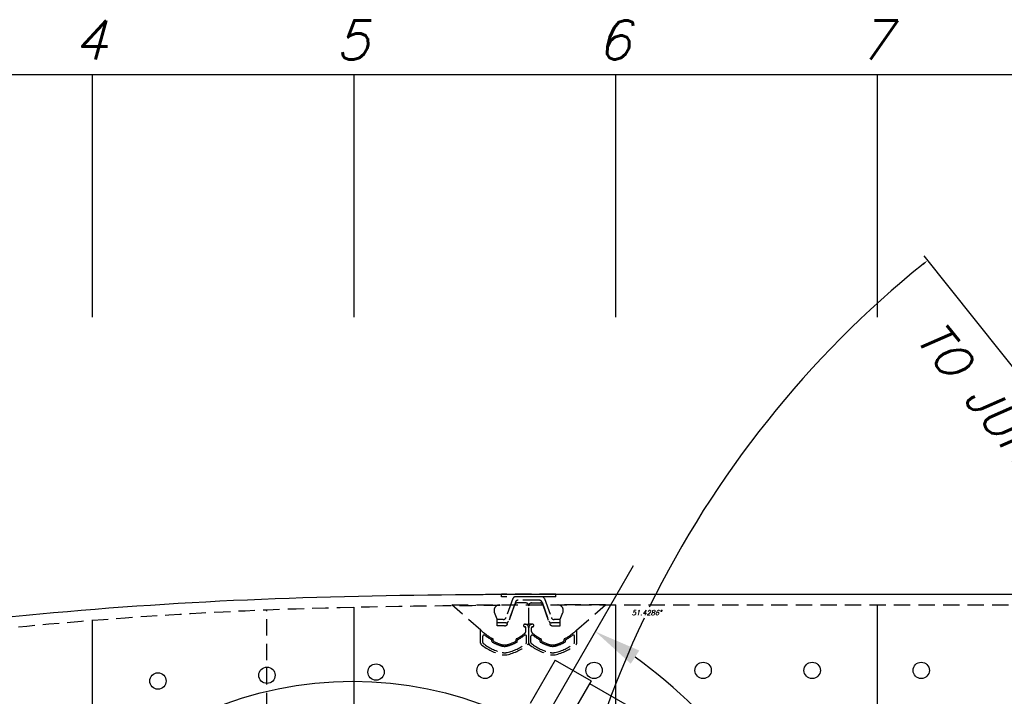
# Model space of a CAD drawing. Extents: x -181 to 162, y 84 to 272.
# Tile 19 of 85: x -74 to -52, y 113 to 129. Entities that reach past the tile are written whole.
import ezdxf

# ---------------------------------------------------------------- set-up
doc = ezdxf.new("R2010")
doc.units = 0
doc.header["$LTSCALE"] = 1.5
doc.header["$MEASUREMENT"] = 0
doc.linetypes.add('HIDDEN', pattern=[0.375, 0.25, -0.125])
doc.layers.get('0').update_dxf_attribs({"linetype": 'CONTINUOUS'})
doc.layers.get('DEFPOINTS').update_dxf_attribs({"linetype": 'CONTINUOUS'})
for name, color, linetype in [('DIM', 1, 'CONTINUOUS'), ('HULL', 7, 'CONTINUOUS'), ('HULL_INSET', 4, 'CONTINUOUS'), ('SPHERE_AFT', 7, 'CONTINUOUS'), ('SPHERE_FORW', 7, 'CONTINUOUS'), ('STATION4', 140, 'CONTINUOUS'), ('STATION5', 142, 'CONTINUOUS'), ('STATION6', 144, 'CONTINUOUS'), ('STATION7', 146, 'CONTINUOUS'), ('V_BAND_COMPRESSION', 6, 'CONTINUOUS'), ('V_BAND_TENSION', 5, 'CONTINUOUS')]:
    doc.layers.add(name, color=color, linetype=linetype)
doc.styles.add('ENGR', font='Romans', dxfattribs={"oblique": 15})
doc.dimstyles.get("Standard").update_dxf_attribs({"dimtxt": 0.18, "dimasz": 0.18, "dimexe": 0.18, "dimexo": 0.0625, "dimgap": 0.09, "dimtad": 0, "dimtih": 1, "dimtoh": 1, "dimdec": 4, "dimzin": 0, "dimtxsty": 'STANDARD', "dimcen": 0.09, "dimazin": 3, "dimtfac": 1, "dimtdec": 4, "dimtofl": 0, "dimtmove": 0, "dimatfit": 3, "dimtolj": 1, "dimtzin": 0})

# ---------------------------------------------------------------- blocks, each defined once
blk = doc.blocks.new('*D13')
at = {"color": 0, "linetype": 'BYBLOCK'}
for start, end in [(36.0828, 54.4378), (5.5622, 24.2706)]:
    blk.add_arc((-66.612, 105.266), 11.129, start, end, dxfattribs=at)
for points in [[(-60.237, 114.168), (-60.042, 114.471), (-61.047, 114.904)], [(-55.355, 106.353), (-55.715, 106.336), (-55.482, 105.266)]]:
    blk.add_solid(points, dxfattribs=at)
at = {"layer": 'DEFPOINTS', "color": 0, "linetype": 'BYBLOCK'}
for p in [(-60.173, 116.418), (-56.154, 109.072), (-100.578, 105.266), (-66.612, 105.266), (0.489, 105.266)]:
    blk.add_point(p, dxfattribs=at)
at = {"color": 0, "linetype": 'BYBLOCK', "insert": (-56.973, 110.831), "char_height": 0.9, "attachment_point": 5, "style": 'ENGR'}
blk.add_mtext('\\A1;60°', dxfattribs=at)
blk = doc.blocks.new('*D14')
at = {"color": 0, "linetype": 'BYBLOCK'}
for p, q in [((-46.001, 114.101), (-53.514, 123.522)), ((-47.049, 105.266), (-62.306, 105.266))]:
    blk.add_line(p, q, dxfattribs=at)
for centre, radius, start, end in [((-38.956, 105.266), 23.215, 128.9046, 153.9462), ((-38.956, 105.266), 23.215, 154.6242, 179.6668), ((-66.612, 105.266), 11.169, 335.7097, 354.4574), ((-66.612, 105.266), 11.169, 305.5426, 323.9394)]:
    blk.add_arc(centre, radius, start, end, dxfattribs=at)
for points in [[(-53.549, 123.35), (-53.521, 123.314), (-53.43, 123.417)], [(-62.148, 105.401), (-62.193, 105.401), (-62.171, 105.266)], [(-55.675, 104.196), (-55.315, 104.179), (-55.443, 105.266)], [(-60.022, 96.027), (-60.217, 96.33), (-61.027, 95.594)]]:
    blk.add_solid(points, dxfattribs=at)
at = {"layer": 'DEFPOINTS', "color": 0, "linetype": 'BYBLOCK'}
for p in [(-58.137, 118.344), (-45.943, 114.027), (-100.578, 105.266), (-66.612, 105.266), (-46.956, 105.266), (-38.956, 105.266), (-38.956, 105.266), (0.489, 105.266), (-58.056, 98.087), (-60.173, 94.114)]:
    blk.add_point(p, dxfattribs=at)
at = {"color": 0, "linetype": 'BYBLOCK', "attachment_point": 5, "style": 'ENGR'}
for s, insert, char_height in [('\\A1;51.4286°', (-59.872, 115.339), 0.1125), ('\\A1;60°', (-56.939, 99.682), 0.9)]:
    blk.add_mtext(s, dxfattribs=dict(at, insert=insert, char_height=char_height))

msp = doc.modelspace()

# ---------------------------------------------------------------- linework, layer by layer
for p, q in [((-66.61178, 105.26596), (-60.17293, 116.41838)), ((-61.97126, 114.25359), (-62.54626, 113.25766)), ((-61.97126, 114.25359), (-61.14853, 113.77859)), ((-61.14853, 113.77859), (-61.72353, 112.78266)), ((-61.18457, 113.71617), (-60.31854, 113.21617))]:
    msp.add_line(p, q)
at = {"layer": 'HULL', "color": 1}
for p, q in [((-96.57802, 127.68117), (-6.57802, 127.68117)), ((-72.57802, 122.1153), (-72.57802, 127.68117)), ((-66.57802, 122.1153), (-66.57802, 127.68117)), ((-60.57802, 122.1153), (-60.57802, 127.68117)), ((-54.57802, 122.1153), (-54.57802, 127.68117))]:
    msp.add_line(p, q, dxfattribs=at)
at = {"layer": 'HULL'}
msp.add_line((-63.20288, 115.76629), (-50.20324, 115.76629), dxfattribs=at)
at = {"layer": 'HULL', "color": 1, "linetype": 'HIDDEN'}
for p, q in [((-68.57806, 95.12596), (-68.57806, 115.40596)), ((-72.57806, 95.36596), (-72.57806, 115.16596))]:
    msp.add_line(p, q, dxfattribs=at)
at = {"layer": 'HULL', "linetype": 'HIDDEN'}
msp.add_line((-63.20288, 115.51629), (-50.20324, 115.51629), dxfattribs=at)
at = {"layer": 'HULL'}
for centre in [(-68.57806, 113.90463), (-66.07806, 113.9778), (-63.57806, 114.01629), (-61.07806, 114.01629), (-58.57806, 114.01629), (-56.07806, 114.01629), (-53.57806, 114.01629), (-71.07806, 113.77214)]:
    msp.add_circle(centre, 0.1875, dxfattribs=at)
msp.add_open_spline([(-96.57802, 105.27012), (-96.57402, 105.51094), (-96.54567, 105.75349), (-96.39302, 106.4702), (-96.20148, 106.93372), (-95.77609, 107.56596), (-95.59525, 107.77167), (-95.2119, 108.13952), (-95.00902, 108.30493), (-94.36185, 108.8148), (-93.91301, 109.15187), (-92.98454, 109.79332), (-92.50429, 110.09408), (-91.51916, 110.64847), (-91.01581, 110.90459), (-89.43475, 111.65991), (-88.33632, 112.11239), (-86.10291, 112.91787), (-84.96838, 113.2684), (-82.17932, 114.01541), (-80.51404, 114.36808), (-77.16347, 114.9411), (-75.47632, 115.15379), (-72.09576, 115.47027), (-70.40239, 115.58133), (-67.01223, 115.72055), (-65.31699, 115.74673), (-63.48305, 115.76058), (-63.34296, 115.76157), (-63.20288, 115.7625)], degree=3, knots=[0, 0, 0, 0, 0.67198105, 0.67198105, 2.01594316, 2.01594316, 2.7725624, 2.7725624, 3.52918163, 3.52918163, 5.20334001, 5.20334001, 6.87749839, 6.87749839, 8.55165677, 8.55165677, 12.08932424, 12.08932424, 15.6269917, 15.6269917, 20.70402292, 20.70402292, 25.78105413, 25.78105413, 30.85808535, 30.85808535, 35.93511657, 35.93511657, 36.35501756, 36.35501756, 36.35501756, 36.35501756], dxfattribs=at)
at = {"layer": 'HULL', "linetype": 'HIDDEN'}
msp.add_open_spline([(-96.32806, 105.26596), (-96.31556, 106.01859), (-95.88399, 107.27653), (-94.29825, 108.56372), (-92.65866, 109.76206), (-90.6153, 110.84745), (-88.60262, 111.7388), (-86.5965, 112.4898), (-83.94028, 113.32352), (-80.60665, 114.11775), (-76.59485, 114.78772), (-72.58503, 115.19292), (-68.12332, 115.45975), (-64.99518, 115.50102), (-63.20288, 115.51243)], degree=3, knots=[0, 0, 0, 0, 2.25818511, 3.62379853, 6.07663362, 8.35437373, 10.5434603, 12.67946123, 14.77633987, 18.89227232, 22.94799667, 26.96998623, 30.97717976, 36.35343975, 36.35343975, 36.35343975, 36.35343975], dxfattribs=at)
at = {"layer": 'HULL_INSET', "linetype": 'HIDDEN'}
for p, q in [((-64.33991, 115.51605), (-63.24647, 115.51605)), ((-63.67174, 114.93821), (-64.33991, 115.51605)), ((-62.90003, 115.52092), (-63.05855, 115.0854)), ((-62.64038, 115.56205), (-62.8413, 115.56205)), ((-62.57788, 115.07835), (-62.57788, 115.49955)), ((-62.57788, 115.07835), (-62.57788, 115.49955)), ((-62.51538, 115.56205), (-62.31447, 115.56205)), ((-62.25573, 115.52092), (-62.09722, 115.0854)), ((-60.81586, 115.51605), (-61.90929, 115.51605)), ((-61.48402, 114.93821), (-60.81586, 115.51605)), ((-63.30288, 115.18805), (-63.36328, 115.34653)), ((-63.30288, 115.03605), (-63.30288, 115.18805)), ((-61.85288, 115.18805), (-61.79248, 115.34653)), ((-61.85288, 115.03605), (-61.85288, 115.18805)), ((-63.12902, 115.03605), (-63.30288, 115.03605)), ((-62.69599, 115.04335), (-62.69599, 115.04335)), ((-62.66599, 115.07335), (-62.65788, 115.07335)), ((-62.66599, 115.01335), (-62.66284, 115.01335)), ((-62.65788, 115.07335), (-62.58288, 115.07335)), ((-62.64284, 114.90984), (-62.64284, 114.99335)), ((-62.49788, 115.07335), (-62.57288, 115.07335)), ((-62.51292, 114.90984), (-62.51292, 114.99335)), ((-62.48977, 115.07335), (-62.49788, 115.07335)), ((-62.48977, 115.01335), (-62.49292, 115.01335)), ((-62.45977, 115.04335), (-62.45977, 115.04335)), ((-62.02674, 115.03605), (-61.85288, 115.03605)), ((-63.38966, 114.69992), (-63.38966, 114.7204)), ((-62.86846, 114.69992), (-62.86846, 114.7204)), ((-62.2873, 114.69992), (-62.2873, 114.7204)), ((-61.7661, 114.69992), (-61.7661, 114.7204))]:
    msp.add_line(p, q, dxfattribs=at)
for centre, radius, start, end in [((-63.24647, 115.39105), 0.125, 90, 200.861722), ((-62.8413, 115.49955), 0.0625, 90, 160), ((-62.64038, 115.49955), 0.0625, 0, 90), ((-62.51538, 115.49955), 0.0625, 90, 180), ((-62.31447, 115.49955), 0.0625, 20, 90), ((-61.90929, 115.39105), 0.125, 339.138278, 90), ((-62.86884, 115.7584), 1.14776, 225.609994, 242.262919), ((-63.12902, 115.11105), 0.075, 270, 340), ((-62.66599, 115.04335), 0.03, 90, 180), ((-62.66599, 115.04335), 0.03, 180, 270), ((-62.66284, 114.99335), 0.02, 360, 90), ((-62.69284, 114.90984), 0.05, 309.376932, 360), ((-62.58288, 115.07835), 0.005, 270, 0), ((-62.57288, 115.07835), 0.005, 180, 270), ((-62.49292, 114.99335), 0.02, 90, 180), ((-62.46292, 114.90984), 0.05, 180, 230.623068), ((-62.48977, 115.04335), 0.03, 0, 90), ((-62.48977, 115.04335), 0.03, 270, 0), ((-62.02674, 115.11105), 0.075, 200, 270), ((-62.28692, 115.7584), 1.14776, 297.737081, 314.390006), ((-63.41466, 114.7204), 0.025, 0, 62.262919), ((-63.36466, 114.69992), 0.025, 180, 243.793464), ((-62.89346, 114.69992), 0.025, 296.206536, 360), ((-62.84346, 114.7204), 0.025, 117.737081, 180), ((-63.38928, 115.7584), 1.14776, 297.737081, 309.376932), ((-61.76648, 115.7584), 1.14776, 230.623068, 242.262919), ((-62.3123, 114.7204), 0.025, 0, 62.262919), ((-62.2623, 114.69992), 0.025, 180, 243.793464), ((-61.7911, 114.69992), 0.025, 296.206536, 0), ((-61.7411, 114.7204), 0.025, 117.737081, 180), ((-62.86884, 115.70727), 1.14776, 243.793464, 253.150746), ((-63.12906, 114.84805), 0.25, 253.150746, 286.849254), ((-63.38928, 115.70727), 1.14776, 286.849254, 296.206536), ((-61.76648, 115.70727), 1.14776, 243.793464, 253.150746), ((-62.0267, 114.84805), 0.25, 253.150746, 286.849254), ((-62.28692, 115.70727), 1.14776, 286.849254, 296.206536)]:
    msp.add_arc(centre, radius, start, end, dxfattribs=at)
at = {"layer": 'SPHERE_FORW'}
msp.add_circle((-66.61178, 105.26596), 8.5, dxfattribs=at)
at = {"layer": 'STATION4'}
msp.add_line((-72.57802, 95.37426), (-72.57802, 115.16597), dxfattribs=at)
at = {"layer": 'STATION5'}
msp.add_line((-66.57802, 95.07255), (-66.57802, 115.46768), dxfattribs=at)
at = {"layer": 'STATION6'}
msp.add_line((-60.57802, 95.02394), (-60.57802, 115.51629), dxfattribs=at)
at = {"layer": 'STATION7'}
msp.add_line((-54.57802, 95.02394), (-54.57802, 115.51629), dxfattribs=at)
at = {"layer": 'V_BAND_COMPRESSION', "linetype": 'HIDDEN'}
for p, q in [((-63.68024, 114.6433), (-63.68024, 114.93464)), ((-62.69599, 115.04335), (-62.69599, 115.04335)), ((-62.66599, 115.07335), (-62.65788, 115.07335)), ((-62.66599, 115.01335), (-62.66284, 115.01335)), ((-62.64284, 114.90984), (-62.64284, 114.99335)), ((-62.57788, 114.6433), (-62.57788, 114.99335)), ((-62.57788, 114.6433), (-62.57788, 114.99335)), ((-62.51292, 114.90984), (-62.51292, 114.99335)), ((-62.48977, 115.07335), (-62.49788, 115.07335)), ((-62.48977, 115.01335), (-62.49292, 115.01335)), ((-62.45977, 115.04335), (-62.45977, 115.04335)), ((-61.47552, 114.6433), (-61.47552, 114.93464)), ((-63.63028, 114.65682), (-63.63028, 114.79731)), ((-63.41966, 114.68142), (-63.41966, 114.70243)), ((-63.38966, 114.69992), (-63.38966, 114.7204)), ((-62.86846, 114.69992), (-62.86846, 114.7204)), ((-62.83846, 114.68142), (-62.83846, 114.70243)), ((-62.62784, 114.65682), (-62.62784, 114.79731)), ((-62.52792, 114.65682), (-62.52792, 114.79731)), ((-62.3173, 114.68142), (-62.3173, 114.70243)), ((-62.2873, 114.69992), (-62.2873, 114.7204)), ((-61.7661, 114.69992), (-61.7661, 114.7204)), ((-61.7361, 114.68142), (-61.7361, 114.70243)), ((-61.52548, 114.65682), (-61.52548, 114.79731))]:
    msp.add_line(p, q, dxfattribs=at)
for centre, radius, start, end in [((-63.67524, 114.93464), 0.005, 45.609994, 180), ((-62.86884, 115.7584), 1.14776, 225.609994, 242.262919), ((-62.66599, 115.04335), 0.03, 90, 180), ((-62.66599, 115.04335), 0.03, 180, 270), ((-62.66284, 114.99335), 0.02, 360, 90), ((-62.69284, 114.90984), 0.05, 309.376932, 360), ((-62.65788, 114.99335), 0.08, 360, 90), ((-62.49788, 114.99335), 0.08, 90, 180), ((-62.49292, 114.99335), 0.02, 90, 180), ((-62.46292, 114.90984), 0.05, 180, 230.623068), ((-62.48977, 115.04335), 0.03, 0, 90), ((-62.48977, 115.04335), 0.03, 270, 0), ((-62.28692, 115.7584), 1.14776, 297.737081, 314.390006), ((-61.48052, 114.93464), 0.005, 0, 134.390006), ((-63.60028, 114.79731), 0.03, 52.726736, 180), ((-62.86884, 115.7584), 1.17776, 232.726736, 241.396275), ((-63.44466, 114.70243), 0.025, 0, 61.396275), ((-63.39466, 114.68142), 0.025, 180, 242.861687), ((-63.41466, 114.7204), 0.025, 0, 62.262919), ((-63.36466, 114.69992), 0.025, 180, 243.793464), ((-62.89346, 114.69992), 0.025, 296.206536, 360), ((-62.84346, 114.7204), 0.025, 117.737081, 180), ((-63.38928, 115.7584), 1.14776, 297.737081, 309.376932), ((-62.86346, 114.68142), 0.025, 297.138313, 0), ((-62.81346, 114.70243), 0.025, 118.603725, 180), ((-63.38928, 115.7584), 1.17776, 298.603725, 307.273264), ((-62.65784, 114.79731), 0.03, 0, 127.273264), ((-62.49792, 114.79731), 0.03, 52.726736, 180), ((-61.76648, 115.7584), 1.14776, 230.623068, 242.262919), ((-61.76648, 115.7584), 1.17776, 232.726736, 241.396275), ((-62.3423, 114.70243), 0.025, 0, 61.396275), ((-62.2923, 114.68142), 0.025, 180, 242.861687), ((-62.3123, 114.7204), 0.025, 0, 62.262919), ((-62.2623, 114.69992), 0.025, 180, 243.793464), ((-61.7911, 114.69992), 0.025, 296.206536, 0), ((-61.7411, 114.7204), 0.025, 117.737081, 180), ((-61.7611, 114.68142), 0.025, 297.138313, 0), ((-61.7111, 114.70243), 0.025, 118.603725, 180), ((-62.28692, 115.7584), 1.17776, 298.603725, 307.273264), ((-61.55548, 114.79731), 0.03, 0, 127.273264), ((-63.63024, 114.6433), 0.05, 180, 231.229475), ((-62.93343, 115.51088), 1.16276, 231.229475, 257.623697), ((-63.60028, 114.65682), 0.03, 180, 232.016956), ((-62.93343, 115.51088), 1.11356, 232.016956, 256.906396), ((-62.86884, 115.70727), 1.17776, 242.861687, 253.711031), ((-62.86884, 115.70727), 1.14776, 243.793464, 253.150746), ((-63.12906, 114.84805), 0.25, 253.150746, 286.849254), ((-63.12906, 114.81675), 0.25, 253.711031, 286.288969), ((-63.32469, 115.51088), 1.16276, 282.376303, 308.770525), ((-63.32469, 115.51088), 1.11356, 283.093604, 307.983044), ((-63.38928, 115.70727), 1.17776, 286.288969, 297.138313), ((-63.38928, 115.70727), 1.14776, 286.849254, 296.206536), ((-62.65784, 114.65682), 0.03, 307.983044, 360), ((-62.62788, 114.6433), 0.05, 308.770525, 360), ((-62.52788, 114.6433), 0.05, 180, 231.229475), ((-61.83107, 115.51088), 1.16276, 231.229475, 257.623697), ((-62.49792, 114.65682), 0.03, 180, 232.016956), ((-61.83107, 115.51088), 1.11356, 232.016956, 256.906396), ((-61.76648, 115.70727), 1.17776, 242.861687, 253.711031), ((-61.76648, 115.70727), 1.14776, 243.793464, 253.150746), ((-62.0267, 114.84805), 0.25, 253.150746, 286.849254), ((-62.0267, 114.81675), 0.25, 253.711031, 286.288969), ((-62.22233, 115.51088), 1.16276, 282.376303, 308.770525), ((-62.22233, 115.51088), 1.11356, 283.093604, 307.983044), ((-62.28692, 115.70727), 1.17776, 286.288969, 297.138313), ((-62.28692, 115.70727), 1.14776, 286.849254, 296.206536), ((-61.55548, 114.65682), 0.03, 307.983044, 360), ((-61.52552, 114.6433), 0.05, 308.770525, 360), ((-63.12906, 114.66977), 0.25, 256.906396, 283.093604), ((-63.12906, 114.61933), 0.25, 257.623697, 282.376303), ((-62.0267, 114.66977), 0.25, 256.906396, 283.093604), ((-62.0267, 114.61933), 0.25, 257.623697, 282.376303)]:
    msp.add_arc(centre, radius, start, end, dxfattribs=at)
at = {"layer": 'V_BAND_TENSION', "linetype": 'HIDDEN'}
for p, q in [((-61.95288, 115.76605), (-63.20288, 115.76605)), ((-63.20288, 115.70355), (-63.20288, 115.76605)), ((-61.95288, 115.70355), (-63.20288, 115.70355)), ((-62.93964, 115.66062), (-63.09765, 115.22647)), ((-62.27814, 115.70405), (-62.87762, 115.70405)), ((-62.28688, 115.70405), (-62.86888, 115.70405)), ((-62.33416, 115.62405), (-62.8216, 115.62405)), ((-62.21612, 115.66062), (-62.05811, 115.22647)), ((-61.95288, 115.70355), (-61.95288, 115.76605)), ((-62.88362, 115.58062), (-63.04164, 115.14647)), ((-62.27214, 115.58062), (-62.11413, 115.14647)), ((-63.15967, 115.18305), (-63.20288, 115.18305)), ((-61.95288, 115.18305), (-61.99609, 115.18305)), ((-63.10366, 115.10305), (-63.20288, 115.10305)), ((-61.95288, 115.10305), (-62.05211, 115.10305))]:
    msp.add_line(p, q, dxfattribs=at)
at = {"layer": 'V_BAND_TENSION'}
for p, q in [((-63.29788, 115.10305), (-63.29788, 115.18305)), ((-63.20288, 115.18305), (-63.29788, 115.18305)), ((-61.85788, 115.18305), (-61.95288, 115.18305)), ((-61.85788, 115.10305), (-61.85788, 115.18305)), ((-63.20288, 115.10305), (-63.29788, 115.10305)), ((-61.85788, 115.10305), (-61.95288, 115.10305))]:
    msp.add_line(p, q, dxfattribs=at)
at = {"layer": 'V_BAND_TENSION', "linetype": 'HIDDEN'}
for centre, start, end in [((-62.87762, 115.63805), 90, 160), ((-62.8216, 115.55805), 90, 160), ((-62.33416, 115.55805), 20, 90), ((-62.27814, 115.63805), 20, 90), ((-63.15967, 115.24905), 270, 340), ((-63.10366, 115.16905), 270, 340), ((-62.05211, 115.16905), 200, 270), ((-61.99609, 115.24905), 200, 270)]:
    msp.add_arc(centre, 0.066, start, end, dxfattribs=at)

# ---------------------------------------------------------------- texts
at = {"layer": 'HULL', "color": 1, "style": 'ENGR', "oblique": 15}
for s, p in [('4', (-73.00794, 128.02228)), ('5', (-67.00794, 128.02228)), ('6', (-61.00794, 128.02228)), ('7', (-55.00794, 128.02228))]:
    msp.add_text(s, height=0.9, dxfattribs=at).set_placement(p)
at = {"layer": 'SPHERE_AFT', "color": 3, "style": 'ENGR', "oblique": 15}
msp.add_text('TO JUNCTION BOX', height=0.7695, rotation=308.571429, dxfattribs=at).set_placement((-53.74152, 121.63549))

# ---------------------------------------------------------------- dimensions: what is measured, and where the dimension line sits
at = {"layer": 'DIM'}
for base, line1, line2, picture, middle in [((-58.05605, 98.08685), ((-66.61178, 105.26596), (-60.17293, 94.11355)), ((-100.57806, 105.26596), (0.48946, 105.26596)), '*D14', (-56.93939, 99.68161)), ((-56.15361, 109.07243), ((-100.57806, 105.26596), (0.48946, 105.26596)), ((-66.61178, 105.26596), (-60.17293, 116.41838)), '*D13', (-56.97348, 110.83064))]:
    dim = msp.add_angular_dim_2l(base=base, line1=line1, line2=line2, dimstyle='STANDARD', override={"dimscale": 6, "dimtxt": 0.15, "dimexo": 0.125, "dimdec": 0, "dimzin": 1, "dimtxsty": 'ENGR', "dimtdec": 0, "dimtzin": 1}, dxfattribs=at)
    dim.commit()
    dim.dimension.update_dxf_attribs({"geometry": picture, "text_midpoint": middle})

doc.saveas('drawing.dxf')
